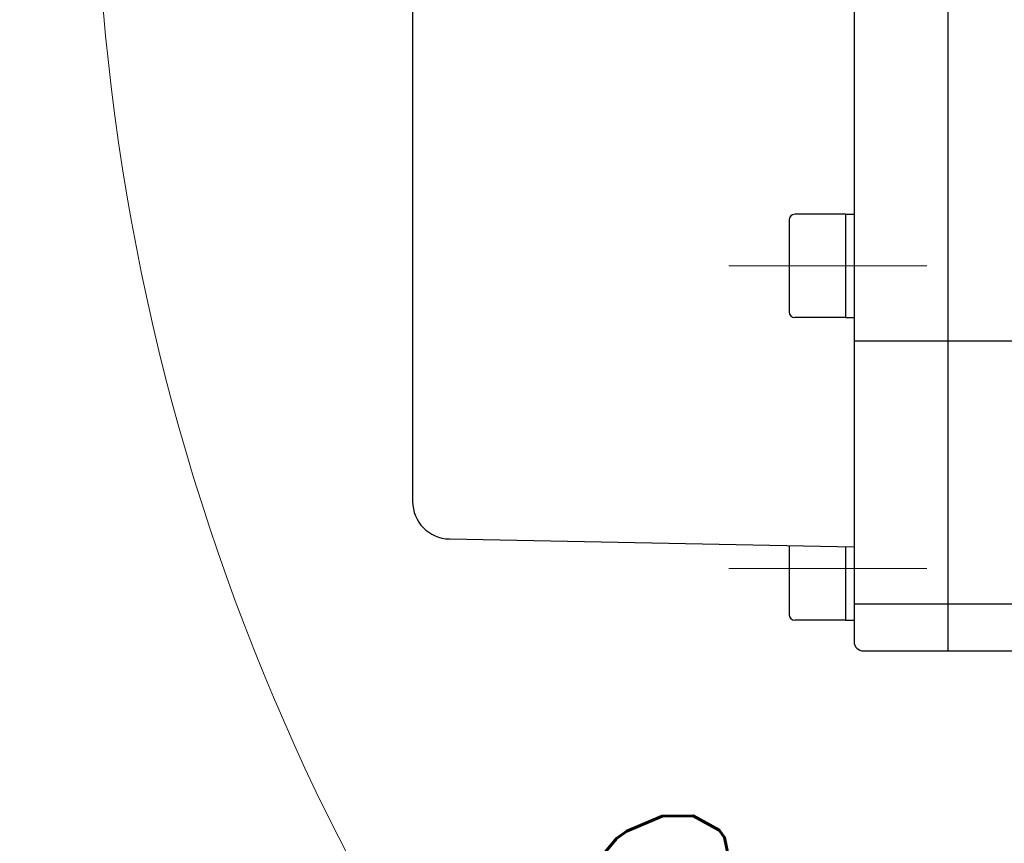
# Model space of a CAD drawing. Header units: millimetres. Extents: x 0 to 1733, y 0 to 1188.
# Tile 15 of 157: x 686 to 738, y 335 to 379. Entities that reach past the tile are written whole.
import ezdxf

# ---------------------------------------------------------------- set-up
doc = ezdxf.new("R2010")
doc.units = ezdxf.units.MM
doc.header["$LTSCALE"] = 0.727559
doc.linetypes.add('CENTER', pattern=[50.8, 31.75, -6.35, 6.35, -6.35])
doc.layers.add('NoLayerName_001', color=7, linetype='Continuous')
doc.styles.get("Standard").update_dxf_attribs({"font": 'txt', "bigfont": 'extfont2'})
doc.dimstyles.get("Standard").update_dxf_attribs({"dimtxt": 2.5, "dimasz": 2.5, "dimexe": 1, "dimexo": 1, "dimtad": 1, "dimdec": 3, "dimzin": 0, "dimdsep": 46, "dimtxsty": 'Standard', "dimcen": 2.5, "dimadec": 3, "dimazin": 0, "dimtfac": 0.75, "dimtdec": 3, "dimtmove": 0, "dimatfit": 3, "dimfxl": 1, "dimarcsym": 0})

# ---------------------------------------------------------------- blocks, each defined once
blk = doc.blocks.new('_OPEN30')
at = {"color": 0, "linetype": 'ByBlock', "lineweight": -2}
for p, q in [((-1, 0.267949), (0, 0)), ((0, 0), (-1, -0.267949)), ((0, 0), (-1, 0))]:
    blk.add_line(p, q, dxfattribs=at)
blk = doc.blocks.new('*D154')
at = {"layer": 'Defpoints', "color": 0}
for p in [(779.876, 390), (779.976, 390), (810, 347.169), (810, 347.069), (749.792, 285.717)]:
    blk.add_point(p, dxfattribs=at)
at = {"layer": 'NoLayerName_001', "color": 0, "linetype": 'Continuous', "lineweight": 13}
for p, q in [((775.876, 390), (685.584, 390)), ((810, 343.069), (810, 265.584))]:
    blk.add_line(p, q, dxfattribs=at)
blk.add_arc((810, 390), 120.416, 182.85519, 267.14481, dxfattribs=at)
at = {"layer": 'NoLayerName_001', "color": 0, "lineweight": 13, "xscale": 6, "yscale": 6, "zscale": 6}
for p, rotation in [((689.584, 390), 91.42759435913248), ((810, 269.584), 358.5724056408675)]:
    blk.add_blockref('_OPEN30', p, dxfattribs=dict(at, rotation=rotation))
at = {"layer": 'NoLayerName_001', "color": 0, "lineweight": 13, "insert": (722.028, 325.235), "char_height": 14, "attachment_point": 5, "rotation": 306.3607}
blk.add_mtext('\\W0.8000;90%%d', dxfattribs=at)

msp = doc.modelspace()

# ---------------------------------------------------------------- linework, layer by layer
at = {"layer": 'NoLayerName_001', "color": 7, "linetype": 'Continuous', "lineweight": 25}
for p, q in [((706.5, 426.53862674), (706.5, 353.45876731)), ((730, 392.52291666), (730, 346)), ((735, 391.45), (735, 345.49999447)), ((729.55, 368.74833251), (726.85, 368.74833251)), ((729.55, 368.74833251), (730, 368.74833251)), ((729.55, 368.74833251), (729.55, 363.24833251)), ((726.55, 368.44833251), (726.55, 363.54833251)), ((729.55, 363.24833251), (726.85, 363.24833251)), ((729.55, 363.24833251), (730, 363.24833251)), ((730, 362.00000698), (744, 362.00000698)), ((708.46100032, 351.46175354), (730, 351.04166667)), ((726.55, 351.11354167), (726.55, 347.43164438)), ((729.55, 351.05104167), (729.55, 347.13164438)), ((730, 348), (744, 348)), ((729.55, 347.13164438), (726.85, 347.13164438)), ((729.55, 347.13164438), (730, 347.13164438)), ((730.5, 345.5), (744, 345.5))]:
    msp.add_line(p, q, dxfattribs=at)
at = {"layer": 'NoLayerName_001', "color": 4, "linetype": 'CENTER', "lineweight": 13}
for p, q in [((723.34352001, 365.99833251), (733.87029193, 365.99833251)), ((723.34352001, 349.88164438), (733.87029193, 349.88164438))]:
    msp.add_line(p, q, dxfattribs=at)
at = {"layer": 'NoLayerName_001', "color": 7, "linetype": 'Continuous', "lineweight": 25}
for centre, radius, start, end in [((726.85, 368.44833251), 0.3, 90, 180), ((726.85, 363.54833251), 0.3, 180, 270), ((708.5, 353.46137326), 2, 180, 268.882670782), ((726.85, 347.43164438), 0.3, 180, 270), ((730.5, 346), 0.5, 180, 270)]:
    msp.add_arc(centre, radius, start, end, dxfattribs=at)

# ---------------------------------------------------------------- dimensions: what is measured, and where the dimension line sits
at = {"layer": 'NoLayerName_001', "color": 3, "linetype": 'Continuous', "lineweight": 13}
dim = msp.add_angular_dim_2l(base=(749.79202711, 285.71673193), line1=((810, 347.06908118), (810, 347.16908118)), line2=((779.87551332, 390), (779.97551332, 390)), text='\\W0.8000;<>', dimstyle='Standard', override={"dimtxt": 14, "dimasz": 6, "dimexe": 4, "dimexo": 4, "dimgap": 4, "dimblk": 'OPEN30', "dimclrd": 0, "dimclre": 0, "dimclrt": 0, "dimazin": 2, "dimtp": 0, "dimtm": 0, "dimlwd": 13, "dimlwe": 13}, dxfattribs=at)
dim.commit()
dim.dimension.update_dxf_attribs({"geometry": '*D154', "text_midpoint": (713.02892596, 318.60944881), "dimtype": 162})

doc.saveas('drawing.dxf')
